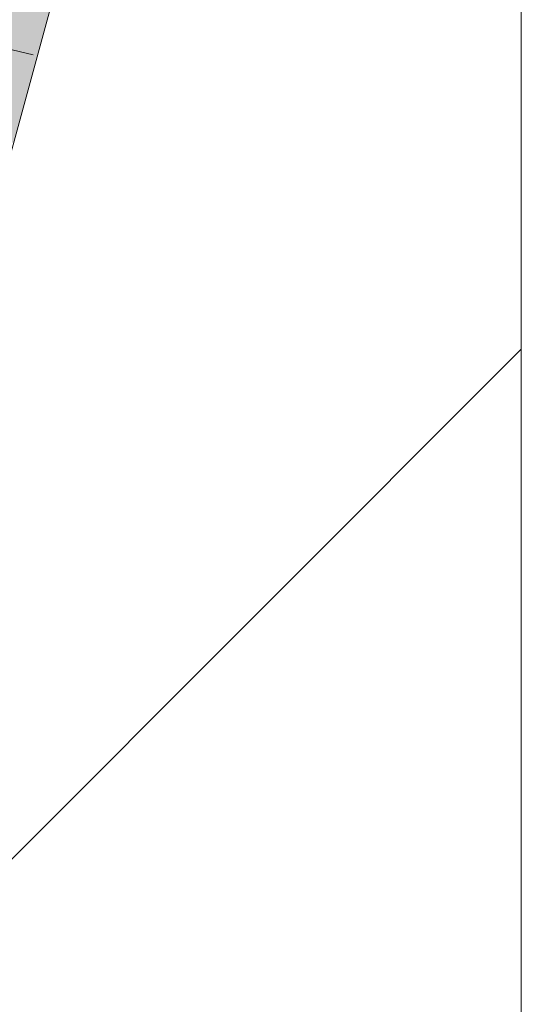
# Model space of a CAD drawing. Extents: x -620 to 3480, y 62 to 1102.
# Tile 211 of 256: x 247.256 to 248.103, y 771.112 to 772.775. Entities that reach past the tile are written whole.
import ezdxf

# ---------------------------------------------------------------- set-up
doc = ezdxf.new("R2010")
doc.units = 0
doc.layers.get('0').update_dxf_attribs({"lineweight": 13})
doc.layers.add('E_Detail_Linie_Text_Bem', color=7, linetype='Continuous', lineweight=13)
for name, color, linetype, lineweight, true_color in [('E_Detail_Wandschraffur', 7, 'Continuous', 5, 0xc0c0c0), ('E_Leerrohr 25-A06G9STU8I', 7, 'Continuous', 9, 0xff8000), ('E_Leerrohr 25-Shading', 7, 'Continuous', 9, 0xff8000)]:
    doc.layers.add(name, color=color, linetype=linetype, lineweight=lineweight, true_color=true_color)

# ---------------------------------------------------------------- blocks, each defined once
blk = doc.blocks.new('Shading-A06G9SG58I', base_point=(245.9355, 771.2183))
at = {"layer": 'E_Leerrohr 25-Shading', "color": 31, "true_color": 0xfabd7f}
blk.add_solid([(247.2952, 772.8884), (247.2086, 772.9059), (247.2082, 772.57), (247.1751, 772.7646)], dxfattribs=at)
at = {"layer": 'E_Leerrohr 25-Shading', "color": 43, "true_color": 0xd7ab7f}
blk.add_solid([(247.2453, 772.567), (247.3311, 772.8812), (247.2082, 772.57), (247.2952, 772.8884)], dxfattribs=at)
blk = doc.blocks.new('Referenz-A06G9STY8I')
at = {"layer": 'E_Detail_Linie_Text_Bem', "linetype": 'Continuous', "ltscale": 0.13}
blk.add_line((248.1028, 810.9747), (248.1028, 770.9747), dxfattribs=at)
at = {"layer": 'E_Detail_Wandschraffur', "linetype": 'ByBlock', "ltscale": 0.13}
blk.add_line((246.8592, 770.9747), (248.1028, 772.2183), dxfattribs=at)
at = {"layer": 'E_Leerrohr 25-A06G9STU8I', "linetype": 'Continuous', "ltscale": 0.13}
for p, q in [((247.3311, 772.8812), (247.1768, 772.3164)), ((247.0497, 772.7702), (247.2782, 772.7153))]:
    blk.add_line(p, q, dxfattribs=at)

msp = doc.modelspace()

# ---------------------------------------------------------------- block references
at = {"color": 8, "lineweight": 25, "ltscale": 0.25, "true_color": 0x808080}
msp.add_blockref('Referenz-A06G9STY8I', (0, 0), dxfattribs=at)
msp.add_blockref('Shading-A06G9SG58I', (245.9355, 771.2183))

doc.saveas('drawing.dxf')
